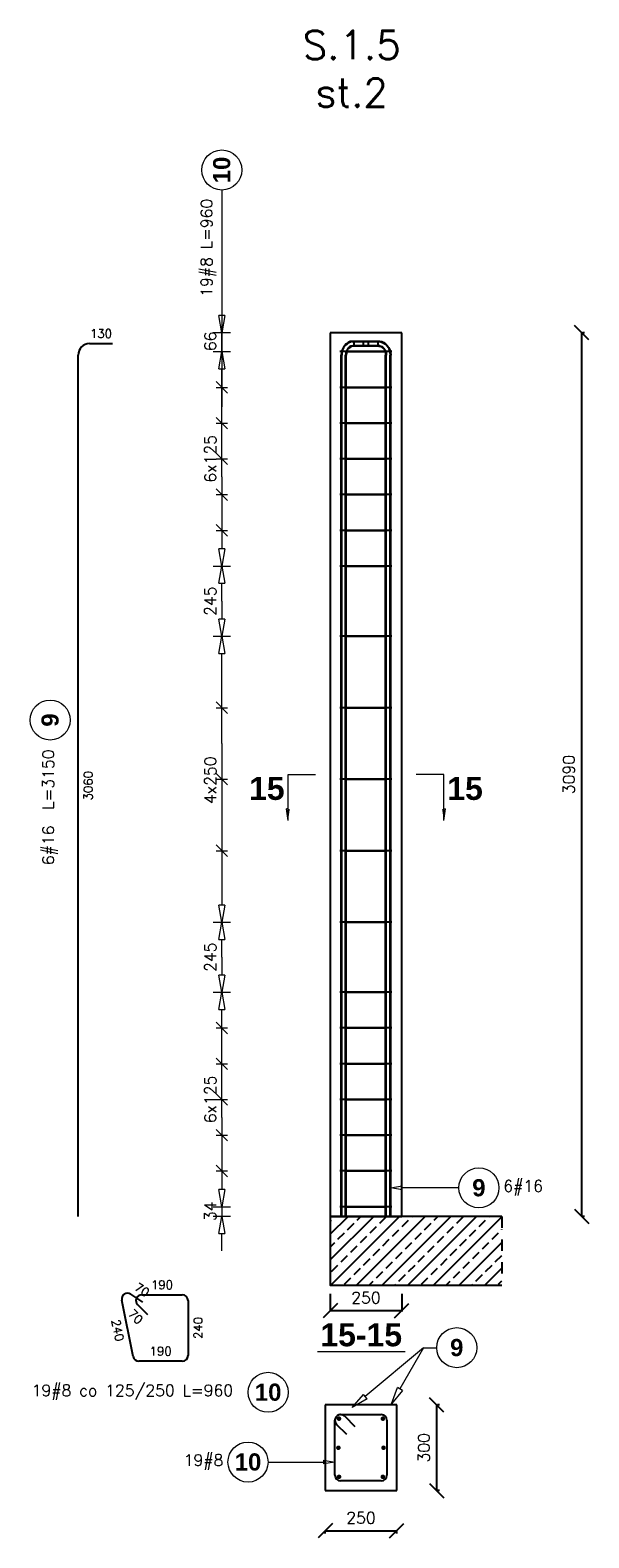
# Model space of a CAD drawing. Header units: millimetres. Extents: x -62590 to 46238, y 147773 to 522018.
# Tile 54 of 93: x 14725 to 16679, y 254507 to 259779. Entities that reach past the tile are written whole.
import ezdxf

# ---------------------------------------------------------------- set-up
doc = ezdxf.new("R2010")
doc.units = ezdxf.units.MM
doc.linetypes.add('DASHED', pattern=[2, 1, -1])
for name, color, linetype in [('AutoCAD_Structural_Detailing_deskowanie', 2, 'Continuous'), ('AutoCAD_Structural_Detailing_kształt pręta', 7, 'Continuous'), ('AutoCAD_Structural_Detailing_opis kształtu pręta', 7, 'Continuous'), ('AutoCAD_Structural_Detailing_opis rozkładu', 7, 'Continuous'), ('AutoCAD_Structural_Detailing_pręt wyrzucony', 7, 'Continuous'), ('AutoCAD_Structural_Detailing_pręty punktowe', 7, 'Continuous'), ('AutoCAD_Structural_Detailing_rozkład pręta', 7, 'Continuous'), ('AutoCAD_Structural_Detailing_symbole graficzne', 7, 'Continuous'), ('e-cad_cienkie', 1, 'Continuous')]:
    doc.layers.add(name, color=color, linetype=linetype)
doc.styles.add('style1', font='simplex.shx')
doc.styles.add('style3', font='arialbd.ttf')
doc.styles.add('style5', font='arialbd.ttf')
doc.dimstyles.new('RBCT DIM 20', dxfattribs={"dimtxt": 40, "dimasz": 50, "dimexe": 2.5, "dimexo": 150, "dimgap": 25, "dimtad": 1, "dimdec": 0, "dimzin": 1, "dimtxsty": 'style1', "dimblk": 'OBLIQUE', "dimcen": 50, "dimclrd": 8, "dimclre": 8, "dimclrt": 2, "dimadec": 0, "dimazin": 0, "dimtfac": 1, "dimtdec": 0, "dimtmove": 0, "dimatfit": 3, "dimfxl": 1, "dimarcsym": 0})

# ---------------------------------------------------------------- blocks, each defined once
blk = doc.blocks.new('_Oblique')
at = {"color": 0, "linetype": 'ByBlock', "lineweight": -2}
blk.add_line((-0.5, -0.5), (0.5, 0.5), dxfattribs=at)
blk = doc.blocks.new('*D78')
at = {"layer": 'AutoCAD_Structural_Detailing_deskowanie', "color": 8, "lineweight": -2}
for p, q in [((16653.8, 255630.4), (16653.8, 258720.4)), ((16663.8, 258720.4), (16656.3, 258720.4)), ((16663.8, 255630.4), (16656.3, 255630.4))]:
    blk.add_line(p, q, dxfattribs=at)
at = {"layer": 'Defpoints', "color": 0, "ltscale": 40}
for p in [(16513.8, 258720.4), (16653.8, 258720.4), (16513.8, 255630.4)]:
    blk.add_point(p, dxfattribs=at)
at = {"layer": 'AutoCAD_Structural_Detailing_deskowanie', "color": 8, "lineweight": -2, "ltscale": 40, "xscale": 50, "yscale": 50, "zscale": 50}
for p, rotation in [((16653.8, 258720.4), 90), ((16653.8, 255630.4), 270)]:
    blk.add_blockref('_Oblique', p, dxfattribs=dict(at, rotation=rotation))
at = {"layer": 'AutoCAD_Structural_Detailing_deskowanie', "color": 2, "ltscale": 40, "insert": (16608.8, 257175.4), "char_height": 40, "attachment_point": 5, "rotation": 90, "style": 'style1'}
blk.add_mtext('3090', dxfattribs=at)
blk = doc.blocks.new('*D79')
at = {"layer": 'AutoCAD_Structural_Detailing_deskowanie', "color": 8, "lineweight": -2}
for p, q in [((16146.8, 254671.6), (16146.8, 254971.6)), ((16156.8, 254971.6), (16149.3, 254971.6)), ((16156.8, 254671.6), (16149.3, 254671.6))]:
    blk.add_line(p, q, dxfattribs=at)
at = {"layer": 'Defpoints', "color": 0, "ltscale": 40}
for p in [(16006.8, 254971.6), (16146.8, 254971.6), (16006.8, 254671.6)]:
    blk.add_point(p, dxfattribs=at)
at = {"layer": 'AutoCAD_Structural_Detailing_deskowanie', "color": 8, "lineweight": -2, "ltscale": 40, "xscale": 50, "yscale": 50, "zscale": 50}
for p, rotation in [((16146.8, 254971.6), 90), ((16146.8, 254671.6), 270)]:
    blk.add_blockref('_Oblique', p, dxfattribs=dict(at, rotation=rotation))
at = {"layer": 'AutoCAD_Structural_Detailing_deskowanie', "color": 2, "ltscale": 40, "insert": (16101.8, 254821.6), "char_height": 40, "attachment_point": 5, "rotation": 90, "style": 'style1'}
blk.add_mtext('300', dxfattribs=at)
blk = doc.blocks.new('*D80')
at = {"layer": 'AutoCAD_Structural_Detailing_deskowanie', "color": 8, "lineweight": -2}
for p, q in [((15756.8, 254531.6), (16006.8, 254531.6)), ((15756.8, 254521.6), (15756.8, 254529.1)), ((16006.8, 254521.6), (16006.8, 254529.1))]:
    blk.add_line(p, q, dxfattribs=at)
at = {"layer": 'Defpoints', "color": 0, "ltscale": 40}
for p in [(15756.8, 254671.6), (16006.8, 254671.6), (16006.8, 254531.6)]:
    blk.add_point(p, dxfattribs=at)
at = {"layer": 'AutoCAD_Structural_Detailing_deskowanie', "color": 8, "lineweight": -2, "ltscale": 40, "xscale": 50, "yscale": 50, "zscale": 50, "rotation": 180}
blk.add_blockref('_Oblique', (15756.8, 254531.6), dxfattribs=at)
at = {"layer": 'AutoCAD_Structural_Detailing_deskowanie', "color": 8, "lineweight": -2, "ltscale": 40, "xscale": 50, "yscale": 50, "zscale": 50}
blk.add_blockref('_Oblique', (16006.8, 254531.6), dxfattribs=at)
at = {"layer": 'AutoCAD_Structural_Detailing_deskowanie', "color": 2, "ltscale": 40, "insert": (15881.8, 254576.6), "char_height": 40, "attachment_point": 5, "style": 'style1'}
blk.add_mtext('250', dxfattribs=at)
blk = doc.blocks.new('*D174')
at = {"layer": 'AutoCAD_Structural_Detailing_deskowanie', "color": 8, "lineweight": -2}
for p, q in [((15774.3, 255360.4), (15774.3, 255298.6)), ((16024.3, 255360.4), (16024.3, 255298.6)), ((15774.3, 255301.1), (16024.3, 255301.1))]:
    blk.add_line(p, q, dxfattribs=at)
at = {"layer": 'Defpoints', "color": 0, "ltscale": 40}
for p in [(15774.3, 255510.4), (16024.3, 255510.4), (16024.3, 255301.1)]:
    blk.add_point(p, dxfattribs=at)
at = {"layer": 'AutoCAD_Structural_Detailing_deskowanie', "color": 8, "lineweight": -2, "ltscale": 40, "xscale": 50, "yscale": 50, "zscale": 50, "rotation": 180}
blk.add_blockref('_Oblique', (15774.3, 255301.1), dxfattribs=at)
at = {"layer": 'AutoCAD_Structural_Detailing_deskowanie', "color": 8, "lineweight": -2, "ltscale": 40, "xscale": 50, "yscale": 50, "zscale": 50}
blk.add_blockref('_Oblique', (16024.3, 255301.1), dxfattribs=at)
at = {"layer": 'AutoCAD_Structural_Detailing_deskowanie', "color": 2, "ltscale": 40, "insert": (15899.3, 255346.1), "char_height": 40, "attachment_point": 5, "style": 'style1'}
blk.add_mtext('250', dxfattribs=at)

msp = doc.modelspace()

# ---------------------------------------------------------------- hatches: boundary and pattern name
at = {"layer": 'AutoCAD_Structural_Detailing_pręty punktowe'}
h = msp.add_hatch(color=1, dxfattribs=at)
edge = h.paths.add_edge_path(flags=0)
edge.add_arc((15805.1, 254923.3), 8, 0, 360, ccw=False)
h = msp.add_hatch(color=1, dxfattribs=at)
edge = h.paths.add_edge_path(flags=0)
edge.add_arc((15958.4, 254923.3), 8, 0, 360, ccw=False)
h = msp.add_hatch(color=1, dxfattribs=at)
edge = h.paths.add_edge_path(flags=0)
edge.add_arc((15802.8, 254821.6), 8, 0, 360, ccw=False)
h = msp.add_hatch(color=1, dxfattribs=at)
edge = h.paths.add_edge_path(flags=0)
edge.add_arc((15960.8, 254821.6), 8, 0, 360, ccw=False)
h = msp.add_hatch(color=1, dxfattribs=at)
edge = h.paths.add_edge_path(flags=0)
edge.add_arc((15805.1, 254720), 8, 0, 360, ccw=False)
h = msp.add_hatch(color=1, dxfattribs=at)
edge = h.paths.add_edge_path(flags=0)
edge.add_arc((15958.4, 254720), 8, 0, 360, ccw=False)
at = {"layer": 'AutoCAD_Structural_Detailing_symbole graficzne', "linetype": 'Continuous', "lineweight": 0}
for points in [[(15627.2, 257015.4), (15627.2, 257055.4), (15632.9, 257055.4)], [(16171.3, 257015.4), (16171.3, 257055.4), (16165.6, 257055.4)]]:
    msp.add_hatch(color=7, dxfattribs=at).paths.add_polyline_path(points, flags=0)
at = {"layer": 'e-cad_cienkie', "linetype": 'ByBlock', "ltscale": 40}
h = msp.add_hatch(dxfattribs=at)
h.set_pattern_fill('ANSI33', color=8, scale=10)
h.set_pattern_definition([(45, (18910.79, 5012.455), (-44.90128, 44.90128), []), (45, (18955.69, 5012.455), (-44.90128, 44.90128), [31.75, -15.875])])
h.paths.add_polyline_path([(16374.3, 255630.4), (15774.3, 255630.4), (15774.3, 255390.4), (16374.3, 255390.4)])

# ---------------------------------------------------------------- linework, layer by layer
at = {"layer": 'AutoCAD_Structural_Detailing_deskowanie', "color": 2, "linetype": 'Continuous'}
for p, q in [((16024.3, 258720.4), (15774.3, 258720.4)), ((15774.3, 258720.4), (15774.3, 255630.4)), ((16024.3, 255630.4), (16024.3, 258720.4)), ((15774.3, 255630.4), (16024.3, 255630.4)), ((16006.8, 254971.6), (15756.8, 254971.6)), ((15756.8, 254971.6), (15756.8, 254671.6)), ((16006.8, 254971.6), (15756.8, 254971.6)), ((15756.8, 254971.6), (15756.8, 254671.6)), ((16006.8, 254671.6), (16006.8, 254971.6)), ((15756.8, 254671.6), (16006.8, 254671.6))]:
    msp.add_line(p, q, dxfattribs=at)
at = {"layer": 'AutoCAD_Structural_Detailing_deskowanie', "color": 0, "lineweight": 0}
msp.add_line((15729.6, 255158.7), (16035.9, 255158.7), dxfattribs=at)
at = {"layer": 'AutoCAD_Structural_Detailing_deskowanie', "color": 0, "linetype": 'Continuous'}
for p, q in [((16006.8, 254671.6), (16006.8, 254971.6)), ((15756.8, 254671.6), (16006.8, 254671.6))]:
    msp.add_line(p, q, dxfattribs=at)
at = {"layer": 'AutoCAD_Structural_Detailing_kształt pręta', "color": 3}
for p, q in [((15812.3, 255630.4), (15812.3, 258642.4)), ((15814.6, 255630.4), (15814.6, 258642.4)), ((15828.3, 255630.4), (15828.3, 258642.4)), ((15830.6, 255630.4), (15830.6, 258642.4)), ((15850.9, 258690.4), (15907.4, 258690.4)), ((15850.9, 258674.4), (15907.4, 258674.4)), ((15938.3, 258690.4), (15858.3, 258690.4)), ((15858.3, 258674.4), (15858.3, 258690.4)), ((15938.3, 258674.4), (15858.3, 258674.4)), ((15860.3, 258690.4), (15940.3, 258690.4)), ((15860.3, 258674.4), (15940.3, 258674.4)), ((15947.6, 258690.4), (15891.1, 258690.4)), ((15891.1, 258674.4), (15891.1, 258690.4)), ((15947.6, 258674.4), (15891.1, 258674.4)), ((15907.4, 258690.4), (15907.4, 258674.4)), ((15940.3, 258690.4), (15940.3, 258674.4)), ((15967.9, 255630.4), (15967.9, 258642.4)), ((15970.3, 255630.4), (15970.3, 258642.4)), ((15983.9, 255630.4), (15983.9, 258642.4)), ((15986.3, 255630.4), (15986.3, 258642.4)), ((15812.3, 255630.4), (15828.3, 255630.4)), ((15814.6, 255630.4), (15830.6, 255630.4)), ((15967.9, 255630.4), (15983.9, 255630.4)), ((15970.3, 255630.4), (15986.3, 255630.4)), ((15790.8, 254725.6), (15790.8, 254917.6)), ((15832, 254868.1), (15796.6, 254903.5)), ((15810.8, 254937.6), (15952.8, 254937.6)), ((15824.9, 254931.8), (15860.3, 254896.4)), ((15972.8, 254917.6), (15972.8, 254725.6)), ((15952.8, 254705.6), (15810.8, 254705.6))]:
    msp.add_line(p, q, dxfattribs=at)
for centre, radius, start, end in [((15860.3, 258642.4), 48, 90, 180), ((15860.3, 258642.4), 32, 90, 180), ((15810.8, 254917.6), 20, 90, 225), ((15810.8, 254917.6), 20, 45, 180), ((15952.8, 254917.6), 20, 0, 90), ((15810.8, 254725.6), 20, 180, 270), ((15952.8, 254725.6), 20, 270, 0)]:
    msp.add_arc(centre, radius, start, end, dxfattribs=at)
at = {"layer": 'AutoCAD_Structural_Detailing_kształt pręta', "color": 3, "extrusion": (0, 0, -1)}
for radius in [48, 32]:
    msp.add_arc((-15938.3, 258642.4), radius, 90, 180, dxfattribs=at)
at = {"layer": 'AutoCAD_Structural_Detailing_kształt pręta', "color": 3}
for major_axis, ratio in [((0, 48), 0.755922), ((0, 32), 0.633883)]:
    msp.add_ellipse((15850.9, 258642.4), major_axis=major_axis, ratio=ratio, start_param=0, end_param=1.570796, dxfattribs=at)
at = {"layer": 'AutoCAD_Structural_Detailing_kształt pręta', "color": 3, "extrusion": (0, 0, -1)}
for major_axis, ratio in [((0, 48), 0.755922), ((0, 32), 0.633883)]:
    msp.add_ellipse((15947.6, 258642.4), major_axis=major_axis, ratio=ratio, start_param=0, end_param=1.570796, dxfattribs=at)
at = {"layer": 'AutoCAD_Structural_Detailing_opis kształtu pręta', "color": 8, "lineweight": 0}
for p, q in [((15986.3, 255730.4), (16026.3, 255737.1)), ((16026.3, 255723.7), (15986.3, 255730.4)), ((16026.3, 255723.7), (16026.3, 255737.1)), ((16224.3, 255730.4), (16026.3, 255730.4)), ((15556.8, 254771.6), (15750.8, 254771.6)), ((15750.8, 254778.3), (15790.8, 254771.6)), ((15750.8, 254778.3), (15750.8, 254764.9)), ((15790.8, 254771.6), (15750.8, 254764.9))]:
    msp.add_line(p, q, dxfattribs=at)
for centre in [(16294.3, 255730.4), (15486.8, 254771.6)]:
    msp.add_circle(centre, 70, dxfattribs=at)
at = {"layer": 'AutoCAD_Structural_Detailing_opis rozkładu', "color": 8, "lineweight": 0}
for p, q in [((15395.2, 259219.5), (15395.2, 258461.4)), ((15395.2, 258840.4), (15395.2, 258780.4)), ((15395.2, 258720.4), (15385.2, 258780.4)), ((15405.2, 258780.4), (15385.2, 258780.4)), ((15405.2, 258780.4), (15395.2, 258720.4)), ((15425.2, 258720.4), (15365.2, 258720.4)), ((15395.2, 258654.4), (15395.2, 258720.4)), ((15365.2, 258654.4), (15425.2, 258654.4)), ((15385.2, 258594.4), (15395.2, 258654.4)), ((15395.2, 258654.4), (15405.2, 258594.4)), ((15385.2, 258594.4), (15405.2, 258594.4)), ((15395.2, 258529.4), (15395.2, 258594.4)), ((15415.2, 258509.4), (15375.2, 258549.4)), ((15375.2, 258529.4), (15415.2, 258529.4)), ((15395.2, 258404.4), (15395.2, 258529.4)), ((15415.2, 258384.4), (15375.2, 258424.4)), ((15375.2, 258404.4), (15415.2, 258404.4)), ((15395.2, 258279.4), (15395.2, 258404.4)), ((15415.2, 258259.4), (15375.2, 258299.4)), ((15375.2, 258279.4), (15415.2, 258279.4)), ((15395.2, 258216.9), (15395.2, 258279.4)), ((15375.2, 258174.4), (15415.2, 258134.4)), ((15395.2, 258216.9), (15395.2, 258154.4)), ((15375.2, 258154.4), (15415.2, 258154.4)), ((15395.2, 258154.4), (15395.2, 258029.4)), ((15375.2, 258049.4), (15415.2, 258009.4)), ((15375.2, 258029.4), (15415.2, 258029.4)), ((15395.2, 258029.4), (15395.2, 257964.4)), ((15395.2, 257904.4), (15385.2, 257964.4)), ((15405.2, 257964.4), (15385.2, 257964.4)), ((15405.2, 257964.4), (15395.2, 257904.4)), ((15365.2, 257904.4), (15425.2, 257904.4)), ((15365.2, 257904.4), (15425.2, 257904.4)), ((15385.2, 257844.4), (15395.2, 257904.4)), ((15395.2, 257904.4), (15405.2, 257844.4)), ((15385.2, 257844.4), (15405.2, 257844.4)), ((15395.2, 257781.9), (15395.2, 257844.4)), ((15395.2, 257781.9), (15395.2, 257719.4)), ((15395.2, 257659.4), (15385.2, 257719.4)), ((15405.2, 257719.4), (15385.2, 257719.4)), ((15405.2, 257719.4), (15395.2, 257659.4)), ((15365.2, 257659.4), (15425.2, 257659.4)), ((15365.2, 257659.4), (15425.2, 257659.4)), ((15385.2, 257599.4), (15395.2, 257659.4)), ((15395.2, 257659.4), (15405.2, 257599.4)), ((15385.2, 257599.4), (15405.2, 257599.4)), ((15395.2, 257409.4), (15395.2, 257599.4)), ((15415.2, 257389.4), (15375.2, 257429.4)), ((15375.2, 257409.4), (15415.2, 257409.4)), ((15395.2, 257284.4), (15395.2, 257409.4)), ((15395.2, 257284.4), (15395.2, 257159.4)), ((15375.2, 257179.4), (15415.2, 257139.4)), ((15375.2, 257159.4), (15415.2, 257159.4)), ((15395.2, 257159.4), (15395.2, 256909.4)), ((15375.2, 256929.4), (15415.2, 256889.4)), ((15375.2, 256909.4), (15415.2, 256909.4)), ((15395.2, 256909.4), (15395.2, 256719.4)), ((15395.2, 256659.4), (15385.2, 256719.4)), ((15405.2, 256719.4), (15385.2, 256719.4)), ((15405.2, 256719.4), (15395.2, 256659.4)), ((15365.2, 256659.4), (15425.2, 256659.4)), ((15365.2, 256659.4), (15425.2, 256659.4)), ((15385.2, 256599.4), (15395.2, 256659.4)), ((15395.2, 256659.4), (15405.2, 256599.4)), ((15385.2, 256599.4), (15405.2, 256599.4)), ((15395.2, 256536.9), (15395.2, 256599.4)), ((15395.2, 256536.9), (15395.2, 256474.4)), ((15395.2, 256414.4), (15385.2, 256474.4)), ((15405.2, 256474.4), (15385.2, 256474.4)), ((15405.2, 256474.4), (15395.2, 256414.4)), ((15365.2, 256414.4), (15425.2, 256414.4)), ((15365.2, 256414.4), (15425.2, 256414.4)), ((15385.2, 256354.4), (15395.2, 256414.4)), ((15395.2, 256414.4), (15405.2, 256354.4)), ((15385.2, 256354.4), (15405.2, 256354.4)), ((15395.2, 256289.4), (15395.2, 256354.4)), ((15415.2, 256269.4), (15375.2, 256309.4)), ((15375.2, 256289.4), (15415.2, 256289.4)), ((15395.2, 256164.4), (15395.2, 256289.4)), ((15415.2, 256144.4), (15375.2, 256184.4)), ((15375.2, 256164.4), (15415.2, 256164.4)), ((15395.2, 256039.4), (15395.2, 256164.4)), ((15415.2, 256019.4), (15375.2, 256059.4)), ((15375.2, 256039.4), (15415.2, 256039.4)), ((15395.2, 255976.9), (15395.2, 256039.4)), ((15395.2, 255976.9), (15395.2, 255914.4)), ((15375.2, 255934.4), (15415.2, 255894.4)), ((15375.2, 255914.4), (15415.2, 255914.4)), ((15395.2, 255914.4), (15395.2, 255789.4)), ((15375.2, 255809.4), (15415.2, 255769.4)), ((15375.2, 255789.4), (15415.2, 255789.4)), ((15395.2, 255789.4), (15395.2, 255724.4)), ((15395.2, 255664.4), (15385.2, 255724.4)), ((15405.2, 255724.4), (15385.2, 255724.4)), ((15405.2, 255724.4), (15395.2, 255664.4)), ((15365.2, 255664.4), (15425.2, 255664.4)), ((15395.2, 255664.4), (15395.2, 255630.4)), ((15425.2, 255630.4), (15365.2, 255630.4)), ((15385.2, 255570.4), (15395.2, 255630.4)), ((15395.2, 255630.4), (15405.2, 255570.4)), ((15385.2, 255570.4), (15405.2, 255570.4)), ((15395.2, 255510.4), (15395.2, 255570.4)), ((16100.8, 255171.6), (15897, 255000.5)), ((16100.8, 255171.6), (16018.1, 255027.4)), ((16100.8, 255171.6), (16146.8, 255171.6)), ((15851.1, 254961.9), (15890.6, 255008.1)), ((15903.4, 254992.8), (15890.6, 255008.1)), ((15988.3, 254975.3), (16009.4, 255032.4)), ((16026.8, 255022.4), (15988.3, 254975.3)), ((16026.8, 255022.4), (16009.4, 255032.4)), ((15903.4, 254992.8), (15851.1, 254961.9))]:
    msp.add_line(p, q, dxfattribs=at)
for centre in [(15395.2, 259289.5), (16216.8, 255171.6)]:
    msp.add_circle(centre, 70, dxfattribs=at)
at = {"layer": 'AutoCAD_Structural_Detailing_pręt wyrzucony', "color": 3}
for p, q in [((14892.7, 255630.4, 73.4), (14892.7, 258642.4, 73.4)), ((14932.7, 258682.4, 73.4), (15012.7, 258682.4, 73.4)), ((15085.5, 255140.3), (15045.4, 255338.1)), ((15076.1, 255358.8), (15117.8, 255331.2)), ((15136.2, 255286.8), (15100.8, 255322.2)), ((15115, 255356.3), (15257, 255356.3)), ((15277, 255336.3), (15277, 255144.3)), ((15257, 255124.3), (15105.1, 255124.3))]:
    msp.add_line(p, q, dxfattribs=at)
at = {"layer": 'AutoCAD_Structural_Detailing_pręt wyrzucony', "color": 8, "lineweight": 0}
for centre in [(14794.9, 257366.2), (15557.2, 255015.5)]:
    msp.add_circle(centre, 70, dxfattribs=at)
at = {"layer": 'AutoCAD_Structural_Detailing_pręt wyrzucony', "color": 3}
for centre, radius, start, end in [((14932.7, 258642.4, 73.4), 40, 90, 180), ((15065, 255342.1), 20, 56.4592, 191.4592), ((15115, 255336.3), 20, 90, 225), ((15257, 255336.3), 20, 0, 90), ((15105.1, 255144.3), 20, 191.4592, 270), ((15257, 255144.3), 20, 270, 0)]:
    msp.add_arc(centre, radius, start, end, dxfattribs=at)
at = {"layer": 'AutoCAD_Structural_Detailing_rozkład pręta', "color": 3, "linetype": 'ByBlock', "lineweight": 25}
for p, q in [((15828.3, 258654.4), (15808.3, 258654.4)), ((15828.3, 258654.4), (15808.3, 258654.4)), ((15842.4, 258654.4), (15808.3, 258654.4)), ((15849.5, 258654.4), (15814.1, 258654.4)), ((15828.3, 258654.4), (15970.3, 258654.4)), ((15970.3, 258654.4), (15828.3, 258654.4)), ((15842.4, 258654.4), (15877.8, 258654.4)), ((15990.3, 258654.4), (15970.3, 258654.4)), ((15990.3, 258654.4), (15970.3, 258654.4)), ((15828.3, 258529.4), (15808.3, 258529.4)), ((15828.3, 258529.4), (15808.3, 258529.4)), ((15842.4, 258529.4), (15808.3, 258529.4)), ((15849.5, 258529.4), (15814.1, 258529.4)), ((15828.3, 258529.4), (15970.3, 258529.4)), ((15970.3, 258529.4), (15828.3, 258529.4)), ((15842.4, 258529.4), (15877.8, 258529.4)), ((15990.3, 258529.4), (15970.3, 258529.4)), ((15990.3, 258529.4), (15970.3, 258529.4)), ((15828.3, 258404.4), (15808.3, 258404.4)), ((15828.3, 258404.4), (15808.3, 258404.4)), ((15842.4, 258404.4), (15808.3, 258404.4)), ((15849.5, 258404.4), (15814.1, 258404.4)), ((15828.3, 258404.4), (15970.3, 258404.4)), ((15970.3, 258404.4), (15828.3, 258404.4)), ((15842.4, 258404.4), (15877.8, 258404.4)), ((15990.3, 258404.4), (15970.3, 258404.4)), ((15990.3, 258404.4), (15970.3, 258404.4)), ((15828.3, 258279.4), (15808.3, 258279.4)), ((15828.3, 258279.4), (15808.3, 258279.4)), ((15842.4, 258279.4), (15808.3, 258279.4)), ((15849.5, 258279.4), (15814.1, 258279.4)), ((15828.3, 258279.4), (15970.3, 258279.4)), ((15970.3, 258279.4), (15828.3, 258279.4)), ((15842.4, 258279.4), (15877.8, 258279.4)), ((15990.3, 258279.4), (15970.3, 258279.4)), ((15990.3, 258279.4), (15970.3, 258279.4)), ((15828.3, 258154.4), (15808.3, 258154.4)), ((15828.3, 258154.4), (15808.3, 258154.4)), ((15842.4, 258154.4), (15808.3, 258154.4)), ((15849.5, 258154.4), (15814.1, 258154.4)), ((15828.3, 258154.4), (15970.3, 258154.4)), ((15970.3, 258154.4), (15828.3, 258154.4)), ((15842.4, 258154.4), (15877.8, 258154.4)), ((15990.3, 258154.4), (15970.3, 258154.4)), ((15990.3, 258154.4), (15970.3, 258154.4)), ((15828.3, 258029.4), (15808.3, 258029.4)), ((15828.3, 258029.4), (15808.3, 258029.4)), ((15842.4, 258029.4), (15808.3, 258029.4)), ((15849.5, 258029.4), (15814.1, 258029.4)), ((15828.3, 258029.4), (15970.3, 258029.4)), ((15970.3, 258029.4), (15828.3, 258029.4)), ((15842.4, 258029.4), (15877.8, 258029.4)), ((15990.3, 258029.4), (15970.3, 258029.4)), ((15990.3, 258029.4), (15970.3, 258029.4)), ((15828.3, 257904.4), (15808.3, 257904.4)), ((15828.3, 257904.4), (15808.3, 257904.4)), ((15842.4, 257904.4), (15808.3, 257904.4)), ((15849.5, 257904.4), (15814.1, 257904.4)), ((15828.3, 257904.4), (15970.3, 257904.4)), ((15970.3, 257904.4), (15828.3, 257904.4)), ((15842.4, 257904.4), (15877.8, 257904.4)), ((15990.3, 257904.4), (15970.3, 257904.4)), ((15990.3, 257904.4), (15970.3, 257904.4)), ((15828.3, 257659.4), (15808.3, 257659.4)), ((15828.3, 257659.4), (15808.3, 257659.4)), ((15842.4, 257659.4), (15808.3, 257659.4)), ((15849.5, 257659.4), (15814.1, 257659.4)), ((15828.3, 257659.4), (15970.3, 257659.4)), ((15970.3, 257659.4), (15828.3, 257659.4)), ((15842.4, 257659.4), (15877.8, 257659.4)), ((15990.3, 257659.4), (15970.3, 257659.4)), ((15990.3, 257659.4), (15970.3, 257659.4)), ((15828.3, 257409.4), (15808.3, 257409.4)), ((15828.3, 257409.4), (15808.3, 257409.4)), ((15842.4, 257409.4), (15808.3, 257409.4)), ((15849.5, 257409.4), (15814.1, 257409.4)), ((15828.3, 257409.4), (15970.3, 257409.4)), ((15970.3, 257409.4), (15828.3, 257409.4)), ((15842.4, 257409.4), (15877.8, 257409.4)), ((15990.3, 257409.4), (15970.3, 257409.4)), ((15990.3, 257409.4), (15970.3, 257409.4)), ((15828.3, 257159.4), (15808.3, 257159.4)), ((15828.3, 257159.4), (15808.3, 257159.4)), ((15842.4, 257159.4), (15808.3, 257159.4)), ((15849.5, 257159.4), (15814.1, 257159.4)), ((15828.3, 257159.4), (15970.3, 257159.4)), ((15970.3, 257159.4), (15828.3, 257159.4)), ((15842.4, 257159.4), (15877.8, 257159.4)), ((15990.3, 257159.4), (15970.3, 257159.4)), ((15990.3, 257159.4), (15970.3, 257159.4)), ((15828.3, 256909.4), (15808.3, 256909.4)), ((15828.3, 256909.4), (15808.3, 256909.4)), ((15842.4, 256909.4), (15808.3, 256909.4)), ((15849.5, 256909.4), (15814.1, 256909.4)), ((15828.3, 256909.4), (15970.3, 256909.4)), ((15970.3, 256909.4), (15828.3, 256909.4)), ((15842.4, 256909.4), (15877.8, 256909.4)), ((15990.3, 256909.4), (15970.3, 256909.4)), ((15990.3, 256909.4), (15970.3, 256909.4)), ((15828.3, 256659.4), (15808.3, 256659.4)), ((15828.3, 256659.4), (15808.3, 256659.4)), ((15842.4, 256659.4), (15808.3, 256659.4)), ((15849.5, 256659.4), (15814.1, 256659.4)), ((15828.3, 256659.4), (15970.3, 256659.4)), ((15970.3, 256659.4), (15828.3, 256659.4)), ((15842.4, 256659.4), (15877.8, 256659.4)), ((15990.3, 256659.4), (15970.3, 256659.4)), ((15990.3, 256659.4), (15970.3, 256659.4)), ((15828.3, 256414.4), (15808.3, 256414.4)), ((15828.3, 256414.4), (15808.3, 256414.4)), ((15842.4, 256414.4), (15808.3, 256414.4)), ((15849.5, 256414.4), (15814.1, 256414.4)), ((15828.3, 256414.4), (15970.3, 256414.4)), ((15970.3, 256414.4), (15828.3, 256414.4)), ((15842.4, 256414.4), (15877.8, 256414.4)), ((15990.3, 256414.4), (15970.3, 256414.4)), ((15990.3, 256414.4), (15970.3, 256414.4)), ((15828.3, 256289.4), (15808.3, 256289.4)), ((15828.3, 256289.4), (15808.3, 256289.4)), ((15842.4, 256289.4), (15808.3, 256289.4)), ((15849.5, 256289.4), (15814.1, 256289.4)), ((15828.3, 256289.4), (15970.3, 256289.4)), ((15970.3, 256289.4), (15828.3, 256289.4)), ((15842.4, 256289.4), (15877.8, 256289.4)), ((15990.3, 256289.4), (15970.3, 256289.4)), ((15990.3, 256289.4), (15970.3, 256289.4)), ((15828.3, 256164.4), (15808.3, 256164.4)), ((15828.3, 256164.4), (15808.3, 256164.4)), ((15842.4, 256164.4), (15808.3, 256164.4)), ((15849.5, 256164.4), (15814.1, 256164.4)), ((15828.3, 256164.4), (15970.3, 256164.4)), ((15970.3, 256164.4), (15828.3, 256164.4)), ((15842.4, 256164.4), (15877.8, 256164.4)), ((15990.3, 256164.4), (15970.3, 256164.4)), ((15990.3, 256164.4), (15970.3, 256164.4)), ((15828.3, 256039.4), (15808.3, 256039.4)), ((15828.3, 256039.4), (15808.3, 256039.4)), ((15842.4, 256039.4), (15808.3, 256039.4)), ((15849.5, 256039.4), (15814.1, 256039.4)), ((15828.3, 256039.4), (15970.3, 256039.4)), ((15970.3, 256039.4), (15828.3, 256039.4)), ((15842.4, 256039.4), (15877.8, 256039.4)), ((15990.3, 256039.4), (15970.3, 256039.4)), ((15990.3, 256039.4), (15970.3, 256039.4)), ((15828.3, 255914.4), (15808.3, 255914.4)), ((15828.3, 255914.4), (15808.3, 255914.4)), ((15842.4, 255914.4), (15808.3, 255914.4)), ((15849.5, 255914.4), (15814.1, 255914.4)), ((15828.3, 255914.4), (15970.3, 255914.4)), ((15970.3, 255914.4), (15828.3, 255914.4)), ((15842.4, 255914.4), (15877.8, 255914.4)), ((15990.3, 255914.4), (15970.3, 255914.4)), ((15990.3, 255914.4), (15970.3, 255914.4)), ((15828.3, 255789.4), (15808.3, 255789.4)), ((15828.3, 255789.4), (15808.3, 255789.4)), ((15842.4, 255789.4), (15808.3, 255789.4)), ((15849.5, 255789.4), (15814.1, 255789.4)), ((15828.3, 255789.4), (15970.3, 255789.4)), ((15970.3, 255789.4), (15828.3, 255789.4)), ((15842.4, 255789.4), (15877.8, 255789.4)), ((15990.3, 255789.4), (15970.3, 255789.4)), ((15990.3, 255789.4), (15970.3, 255789.4)), ((15828.3, 255664.4), (15808.3, 255664.4)), ((15828.3, 255664.4), (15808.3, 255664.4)), ((15842.4, 255664.4), (15808.3, 255664.4)), ((15849.5, 255664.4), (15814.1, 255664.4)), ((15828.3, 255664.4), (15970.3, 255664.4)), ((15970.3, 255664.4), (15828.3, 255664.4)), ((15842.4, 255664.4), (15877.8, 255664.4)), ((15990.3, 255664.4), (15970.3, 255664.4)), ((15990.3, 255664.4), (15970.3, 255664.4))]:
    msp.add_line(p, q, dxfattribs=at)
at = {"layer": 'AutoCAD_Structural_Detailing_symbole graficzne', "color": 7, "linetype": 'Continuous', "lineweight": 0}
for p, q in [((15627.2, 257175.4), (15723.2, 257175.4)), ((15627.2, 257015.4), (15627.2, 257175.4)), ((16171.3, 257175.4), (16075.3, 257175.4)), ((16171.3, 257015.4), (16171.3, 257175.4)), ((15627.2, 257055.4), (15621.5, 257055.4)), ((15627.2, 257015.4), (15621.5, 257055.4)), ((16171.3, 257055.4), (16177, 257055.4)), ((16171.3, 257015.4), (16177, 257055.4))]:
    msp.add_line(p, q, dxfattribs=at)
at = {"layer": 'AutoCAD_Structural_Detailing_symbole graficzne', "color": 0, "lineweight": 0}
msp.add_line((15729.6, 255158.7), (16035.9, 255158.7), dxfattribs=at)
at = {"layer": 'e-cad_cienkie', "color": 8, "linetype": 'DASHED', "ltscale": 40}
msp.add_line((16374.3, 255630.4), (16374.3, 255390.4), dxfattribs=at)
at = {"layer": 'e-cad_cienkie', "color": 1, "linetype": 'ByBlock', "ltscale": 40}
msp.add_lwpolyline([(16374.3, 255630.4), (15774.3, 255630.4), (15774.3, 255390.4), (16374.3, 255390.4)], dxfattribs=at)

# ---------------------------------------------------------------- texts
at = {"color": 1, "insert": (15849.5, 259776.7), "char_height": 100, "attachment_point": 2, "style": 'style1'}
msp.add_mtext('S.1.5\\Pst.2', dxfattribs=at)
at = {"layer": 'AutoCAD_Structural_Detailing_deskowanie', "color": 73, "insert": (15882.7, 255215.9), "char_height": 80, "attachment_point": 5, "style": 'style5'}
msp.add_mtext('15-15', dxfattribs=at)
at = {"layer": 'AutoCAD_Structural_Detailing_opis kształtu pręta', "color": 1, "char_height": 60, "attachment_point": 5, "style": 'style3'}
for s, insert in [('9', (16294.3, 255730.4)), ('10', (15486.8, 254771.6))]:
    msp.add_mtext(s, dxfattribs=dict(at, insert=insert))
at = {"layer": 'AutoCAD_Structural_Detailing_opis kształtu pręta', "color": 2, "char_height": 40, "attachment_point": 5, "style": 'style1'}
for s, insert in [('6#16  ', (16449, 255730.4)), ('19#8  ', (15331.1, 254771.6))]:
    msp.add_mtext(s, dxfattribs=dict(at, insert=insert))
at = {"layer": 'AutoCAD_Structural_Detailing_opis rozkładu', "color": 1, "insert": (15395.2, 259289.5), "char_height": 60, "attachment_point": 5, "rotation": 90, "style": 'style3'}
msp.add_mtext('10', dxfattribs=at)
at = {"layer": 'AutoCAD_Structural_Detailing_opis rozkładu', "color": 2, "char_height": 40, "rotation": 90, "style": 'style1'}
for s, insert, attachment_point in [('19#8 L=960', (15348.6, 259017.6), 5), ('66', (15375.2, 258656), 7), ('6x125', (15375.2, 258196.6), 7), ('245', (15375.2, 257730.5), 7), ('4x250', (15375.2, 257072.7), 7), ('245', (15375.2, 256485.5), 7), ('6x125', (15375.2, 255956.6), 7), ('34', (15375.2, 255614.1), 7)]:
    msp.add_mtext(s, dxfattribs=dict(at, insert=insert, attachment_point=attachment_point))
at = {"layer": 'AutoCAD_Structural_Detailing_opis rozkładu', "color": 1, "insert": (16216.8, 255171.6), "char_height": 60, "attachment_point": 5, "style": 'style3'}
msp.add_mtext('9', dxfattribs=at)
at = {"layer": 'AutoCAD_Structural_Detailing_pręt wyrzucony', "color": 2, "attachment_point": 5, "style": 'style1'}
for s, insert, char_height in [('130', (14972.7, 258717.4, 73.4), 30), ('190', (15186, 255391.3), 30), ('190', (15181.1, 255159.3), 30), ('19#8 co 125/250 L=960', (15082.4, 255015.5), 40)]:
    msp.add_mtext(s, dxfattribs=dict(at, insert=insert, char_height=char_height))
at = {"layer": 'AutoCAD_Structural_Detailing_pręt wyrzucony', "color": 1, "insert": (14794.9, 257366.2), "char_height": 60, "attachment_point": 5, "rotation": 90, "style": 'style3'}
msp.add_mtext('9', dxfattribs=at)
at = {"layer": 'AutoCAD_Structural_Detailing_pręt wyrzucony', "color": 2, "attachment_point": 5, "style": 'style1'}
for s, insert, char_height, rotation in [('6#16  L=3150', (14794.9, 257061), 40, 90), ('3060', (14927.7, 257136.4, 73.4), 30, 90), ('70', (15116.3, 255374.1), 30, 326.4592), ('240', (15031.2, 255232.3), 30, 281.4592), ('70', (15093.8, 255279.7), 30, 315), ('240', (15312, 255240.3), 30, 90)]:
    msp.add_mtext(s, dxfattribs=dict(at, insert=insert, char_height=char_height, rotation=rotation))
at = {"layer": 'AutoCAD_Structural_Detailing_pręt wyrzucony', "color": 1, "insert": (15557.2, 255015.5), "char_height": 60, "attachment_point": 5, "style": 'style3'}
msp.add_mtext('10', dxfattribs=at)
at = {"layer": 'AutoCAD_Structural_Detailing_symbole graficzne', "color": 1, "char_height": 80, "attachment_point": 5, "style": 'style5'}
for s, insert in [('15', (15552.6, 257126.4)), ('15', (16245.9, 257126.4)), ('15-15', (15882.7, 255215.9))]:
    msp.add_mtext(s, dxfattribs=dict(at, insert=insert))

# ---------------------------------------------------------------- dimensions: what is measured, and where the dimension line sits
at = {"layer": 'AutoCAD_Structural_Detailing_deskowanie'}
for p1, p2, distance, override, picture, middle in [((16513.8, 255630.4), (16513.8, 258720.4), -140, {"dimscale": 1, "dimtmove": 1}, '*D78', (16608.8, 257175.4)), ((15774.3, 255510.4), (16024.3, 255510.4), -209.4, {"dimtmove": 1}, '*D174', (15899.3, 255346.1)), ((16006.8, 254671.6), (16006.8, 254971.6), -140, {"dimscale": 1, "dimtmove": 1}, '*D79', (16101.8, 254821.6)), ((15756.8, 254671.6), (16006.8, 254671.6), -140, {"dimscale": 1, "dimtmove": 1}, '*D80', (15881.8, 254576.6))]:
    dim = msp.add_aligned_dim(p1=p1, p2=p2, distance=distance, dimstyle='RBCT DIM 20', override=override, dxfattribs=at)
    dim.commit()
    dim.dimension.update_dxf_attribs({"geometry": picture, "text_midpoint": middle})

doc.saveas('drawing.dxf')
